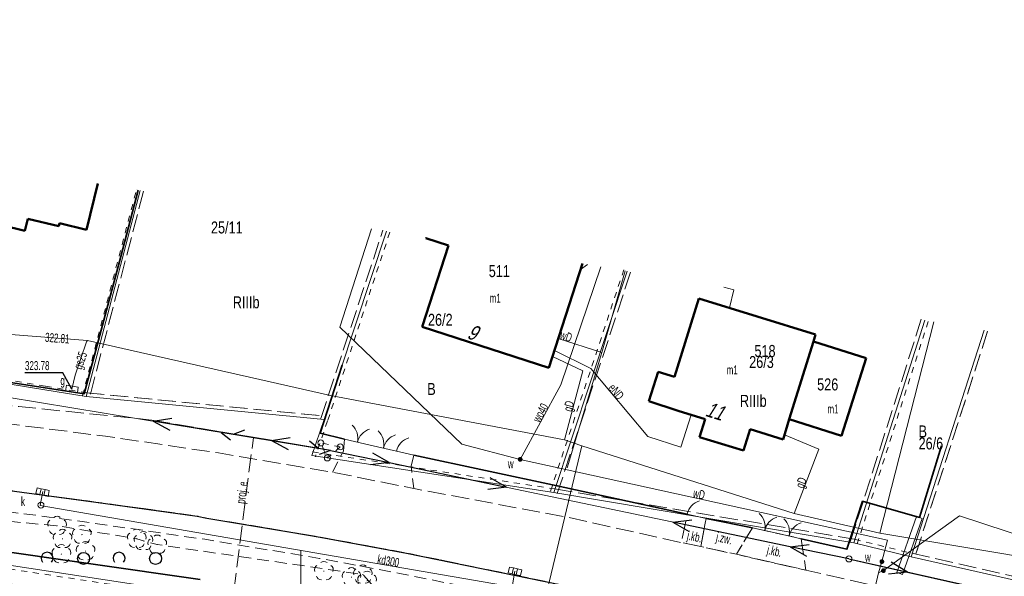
# Model space of a CAD drawing. Header units: metres. Extents: x 7428509 to 7430603, y 5527625 to 5529161.
# Tile 3 of 29: x 7428616 to 7428698, y 5529112 to 5529159. Entities that reach past the tile are written whole.
import ezdxf
from ezdxf.enums import TextEntityAlignment as Align

# ---------------------------------------------------------------- set-up
doc = ezdxf.new("R2010")
doc.units = ezdxf.units.M
doc.header["$MEASUREMENT"] = 0
for name, pattern in [('0.5_0.5', [1, 0.5, -0.5]), ('1.0_0.5', [1.5, 1, -0.5]), ('1.5_0.5', [2, 1.5, -0.5]), ('219-500', [0]), ('otob_500', [0]), ('otof_500', [0]), ('suep_nn_500', [0]), ('supp_500', [1, 0.5, -0.5]), ('sutp_500', [0])]:
    doc.linetypes.add(name, pattern=pattern)
doc.layers.get('0').update_dxf_attribs({"color": 2, "linetype": 'CONTINUOUS', "lineweight": 5})
for name, color, linetype in [('210-oznaczenie konturu użytku gruntowego', 7, 'CONTINUOUS'), ('211-numer działki ewidencyjnej', 7, 'CONTINUOUS'), ('217-Granica konturu po granicy działki', 7, 'CONTINUOUS'), ('218-Granica użytku po granicy działki', 7, 'CONTINUOUS'), ('219-działka ewidencyjna', 7, 'CONTINUOUS'), ('238-Punkt adresowy budynku', 7, 'CONTINUOUS'), ('312-budynek ewidencyjny', 7, 'CONTINUOUS'), ('312-oznaczenie budynku ewidencyjnego', 7, 'CONTINUOUS'), ('312-oznaczenie budynku ewidencyjnego-Atr117', 7, 'CONTINUOUS'), ('brama', 7, 'CONTINUOUS'), ('chodnik', 7, 'CONTINUOUS'), ('drzewo liściaste', 7, 'CONTINUOUS'), ('furtka', 7, 'CONTINUOUS'), ('jezdnia', 7, 'CONTINUOUS'), ('jezdnia-Atr17', 7, 'CONTINUOUS'), ('kratka ściekowa', 7, 'CONTINUOUS'), ('krawężnik', 7, 'CONTINUOUS'), ('ogrodzenie trwałe', 7, 'CONTINUOUS'), ('przewód elektroenergetyczny niskiego napięcia', 7, 'CONTINUOUS'), ('przewód elektroenergetyczny podziemny', 7, 'CONTINUOUS'), ('przewód elektroenergetyczny podziemny - ob. projektowany', 7, 'CONTINUOUS'), ('przewód elektroenergetyczny podziemny - ob. projektowany-Atr1', 7, 'CONTINUOUS'), ('przewód elektroenergetyczny podziemny-Atr1', 7, 'CONTINUOUS'), ('przewód gazowy', 7, 'CONTINUOUS'), ('przewód gazowy-Atr1', 7, 'CONTINUOUS'), ('przewód kanalizacyjny', 7, 'CONTINUOUS'), ('przewód kanalizacyjny-Atr1', 7, 'CONTINUOUS'), ('przewód telekomunikacyjny napowietrzny', 7, 'CONTINUOUS'), ('przewód wodociągowy', 7, 'CONTINUOUS'), ('przewód wodociągowy-Atr1', 7, 'CONTINUOUS'), ('rzędna', 7, 'CONTINUOUS'), ('rzędna-Atr2', 7, 'CONTINUOUS'), ('szafa gazowa lub kontener', 7, 'CONTINUOUS'), ('szafa gazowa lub kontener-Atr17', 7, 'CONTINUOUS'), ('słup przewodów napowietrznych', 7, 'CONTINUOUS'), ('właz do komory lub kanału - okrągły', 7, 'CONTINUOUS'), ('właz do komory lub kanału - okrągły-Atr17', 7, 'CONTINUOUS'), ('zadrzewienie  zakrzewienie', 7, 'CONTINUOUS'), ('zasuwa lub zawór', 7, 'CONTINUOUS'), ('zasuwa lub zawór-Atr17', 7, 'CONTINUOUS'), ('ściana oporowa (linia)', 7, 'CONTINUOUS')]:
    doc.layers.add(name, color=color, linetype=linetype)
doc.styles.get("Standard").update_dxf_attribs({"font": 'Working1250', "width": 0.75})
doc.linetypes.add('902-500', pattern='A,3.75,0,[1,ksztalty.shx,S=0.5,R=0,X=0,Y=0],3.75', length=7.5)
doc.linetypes.add('otdn_500_short', pattern='A,2.5,0,[21,ksztalty.shx,S=0.5,R=0,X=-1,Y=0],0.5', length=3)

# ---------------------------------------------------------------- blocks, each defined once
blk = doc.blocks.new('US22')
at = {"color": 0, "linetype": 'Continuous', "lineweight": 13}
blk.add_circle((0, 0), 0.25, dxfattribs=at)
blk = doc.blocks.new('US05')
at = {"color": 0, "linetype": 'Continuous', "lineweight": 13}
for p, q in [((-0.525, -0.25), (-0.525, 0.25)), ((-0.525, 0.25), (-0.175, 0.25)), ((-0.175, -0.25), (-0.175, 0.25)), ((-0.175, 0.25), (0.175, 0.25)), ((0.175, -0.25), (0.175, 0.25)), ((0.175, 0.25), (0.525, 0.25)), ((0.525, -0.25), (0.525, 0.25)), ((-0.525, -0.25), (-0.175, -0.25)), ((-0.175, -0.25), (0.175, -0.25)), ((0.175, -0.25), (0.525, -0.25))]:
    blk.add_line(p, q, dxfattribs=at)
blk = doc.blocks.new('OP021')
at = {"linetype": 'Continuous', "lineweight": 13}
h = blk.add_hatch(color=0, dxfattribs=at)
edge = h.paths.add_edge_path()
edge.add_arc((0, 0), 0.05, 0, 360)
at = {"color": 0, "linetype": 'Continuous', "lineweight": 13}
for centre, start, end in [((-0.38, 0.124), 121.308, 202.548), ((0, 0.4), 49.272, 130.728), ((0.38, 0.124), 337.452, 58.692), ((-0.235, -0.324), 193.221, 274.871), ((0.235, -0.324), 265.129, 346.779)]:
    blk.add_arc(centre, 0.4, start, end, dxfattribs=at)
blk = doc.blocks.new('PW01')
at = {"linetype": 'Continuous', "lineweight": 13}
h = blk.add_hatch(color=0, dxfattribs=at)
edge = h.paths.add_edge_path()
edge.add_arc((0, 0), 0.045, 0, 360)
blk = doc.blocks.new('US20')
at = {"color": 0, "linetype": 'Continuous', "lineweight": 13}
for p, q in [((-0.5, -0.25), (-0.5, 0.25)), ((-0.5, 0.25), (0.5, 0.25)), ((0.5, -0.25), (0.5, 0.25)), ((-0.5, -0.25), (0.5, -0.25))]:
    blk.add_line(p, q, dxfattribs=at)
blk = doc.blocks.new('US25')
at = {"linetype": 'Continuous', "lineweight": 0}
h = blk.add_hatch(color=0, dxfattribs=at)
edge = h.paths.add_edge_path()
edge.add_arc((0, 0), 0.2, 0, 360)
blk = doc.blocks.new('US15')
at = {"color": 0, "linetype": 'Continuous', "lineweight": 13}
blk.add_circle((0, 0), 0.25, dxfattribs=at)
blk = doc.blocks.new('SUEP1')
at = {"color": 0, "linetype": 'Continuous'}
for p, q in [((0, 0), (5, 0)), ((5, 0), (3.5, 0.5)), ((5, 0), (3.5, -0.5)), ((5, 0), (15, 0)), ((15, 0), (13.5, 0.5)), ((15, 0), (13.5, -0.5))]:
    blk.add_line(p, q, dxfattribs=at)
blk = doc.blocks.new('SUTP')
at = {"color": 0, "linetype": 'Continuous'}
for p, q in [((0, 0), (0.866, 0.5)), ((0, 0), (9.232, 0)), ((1.866, -0.5), (1, 0)), ((7.366, -0.5), (8.232, 0)), ((9.232, 0), (8.366, 0.5))]:
    blk.add_line(p, q, dxfattribs=at)
blk = doc.blocks.new('SM05')
at = {"color": 0, "linetype": 'Continuous', "lineweight": 13}
blk.add_circle((0, 0), 0.25, dxfattribs=at)
blk = doc.blocks.new('OK04')
at = {"color": 0, "linetype": 'Continuous', "lineweight": 0}
blk.add_arc((1.5, 0.001), 1.5, 120, 180, dxfattribs=at)
blk = doc.blocks.new('OK02')
at = {"color": 0, "linetype": 'Continuous', "lineweight": 0}
for centre, start, end in [((-1.5, 0), 0, 60), ((1.5, 0), 120, 180)]:
    blk.add_arc(centre, 1.5, start, end, dxfattribs=at)
blk = doc.blocks.new('OTZK2')
at = {"color": 0, "linetype": 'Continuous'}
blk.add_arc((0, 0), 0.5, 318.85, 221.162, dxfattribs=at)
blk = doc.blocks.new('OTZK1')
at = {"color": 0, "linetype": 'Continuous'}
blk.add_circle((0, 0), 0.5, dxfattribs=at)

msp = doc.modelspace()

# ---------------------------------------------------------------- linework, layer by layer
at = {"layer": '217-Granica konturu po granicy działki', "color": 3, "linetype": '1.5_0.5', "lineweight": 18}
for p, q in [((7428626.54, 5529144.61), (7428622.04, 5529127.424)), ((7428626.54, 5529144.61), (7428626.54, 5529144.61)), ((7428626.54, 5529144.61), (7428626.54, 5529144.61)), ((7428641.325, 5529125.654), (7428646.514, 5529141.377)), ((7428646.514, 5529141.377), (7428646.514, 5529141.377)), ((7428646.514, 5529141.377), (7428646.514, 5529141.377)), ((7428667.173, 5529137.861), (7428661.055, 5529119.395)), ((7428667.173, 5529137.861), (7428667.173, 5529137.861)), ((7428667.173, 5529137.861), (7428667.173, 5529137.861)), ((7428685.494, 5529115.381), (7428691.419, 5529133.937)), ((7428691.419, 5529133.937), (7428691.419, 5529133.937)), ((7428691.419, 5529133.937), (7428691.419, 5529133.937)), ((7428696.944, 5529132.934), (7428690.856, 5529114.028)), ((7428696.944, 5529132.934), (7428696.944, 5529132.934)), ((7428696.944, 5529132.934), (7428696.944, 5529132.934)), ((7428621.779, 5529127.799), (7428621.779, 5529127.799)), ((7428621.779, 5529127.799), (7428621.779, 5529127.799)), ((7428621.779, 5529127.799), (7428641.639, 5529125.859)), ((7428622.04, 5529127.424), (7428622.04, 5529127.424)), ((7428622.04, 5529127.424), (7428622.04, 5529127.424)), ((7428641.325, 5529125.654), (7428641.325, 5529125.654)), ((7428641.325, 5529125.654), (7428641.325, 5529125.654)), ((7428641.639, 5529125.859), (7428641.639, 5529125.859)), ((7428641.639, 5529125.859), (7428641.639, 5529125.859)), ((7428660.82, 5529119.786), (7428660.82, 5529119.786)), ((7428660.82, 5529119.786), (7428660.82, 5529119.786)), ((7428660.82, 5529119.786), (7428685.83, 5529115.586)), ((7428661.055, 5529119.395), (7428661.055, 5529119.395)), ((7428661.055, 5529119.395), (7428661.055, 5529119.395)), ((7428685.494, 5529115.381), (7428685.494, 5529115.381)), ((7428685.494, 5529115.381), (7428685.494, 5529115.381)), ((7428685.83, 5529115.586), (7428685.83, 5529115.586)), ((7428685.83, 5529115.586), (7428685.83, 5529115.586)), ((7428690.636, 5529114.413), (7428690.636, 5529114.413)), ((7428690.636, 5529114.413), (7428690.636, 5529114.413)), ((7428690.636, 5529114.413), (7428717.486, 5529108.353)), ((7428690.856, 5529114.028), (7428690.856, 5529114.028)), ((7428690.856, 5529114.028), (7428690.856, 5529114.028))]:
    msp.add_line(p, q, dxfattribs=at)
at = {"layer": '218-Granica użytku po granicy działki', "color": 3, "linetype": '0.5_0.5', "lineweight": 18}
for p, q in [((7428621.46, 5529127.576), (7428625.96, 5529144.762)), ((7428625.96, 5529144.762), (7428625.96, 5529144.762)), ((7428625.96, 5529144.762), (7428625.96, 5529144.762)), ((7428647.084, 5529141.189), (7428641.895, 5529125.466)), ((7428647.084, 5529141.189), (7428647.084, 5529141.189)), ((7428647.084, 5529141.189), (7428647.084, 5529141.189)), ((7428660.485, 5529119.585), (7428666.603, 5529138.051)), ((7428666.603, 5529138.051), (7428666.603, 5529138.051)), ((7428666.603, 5529138.051), (7428666.603, 5529138.051)), ((7428691.991, 5529133.755), (7428686.066, 5529115.199)), ((7428691.991, 5529133.755), (7428691.991, 5529133.755)), ((7428691.991, 5529133.755), (7428691.991, 5529133.755)), ((7428696.944, 5529132.934), (7428690.856, 5529114.028)), ((7428696.944, 5529132.934), (7428696.944, 5529132.934)), ((7428696.944, 5529132.934), (7428696.944, 5529132.934)), ((7428603.028, 5529130.836), (7428618.368, 5529128.356)), ((7428618.368, 5529128.356), (7428618.368, 5529128.356)), ((7428618.368, 5529128.356), (7428618.368, 5529128.356)), ((7428618.368, 5529128.356), (7428618.368, 5529128.356)), ((7428618.368, 5529128.356), (7428618.368, 5529128.356)), ((7428618.368, 5529128.356), (7428621.798, 5529127.796)), ((7428621.779, 5529127.799), (7428621.779, 5529127.799)), ((7428621.779, 5529127.799), (7428621.779, 5529127.799)), ((7428621.779, 5529127.799), (7428641.639, 5529125.859)), ((7428621.798, 5529127.796), (7428621.798, 5529127.796)), ((7428621.798, 5529127.796), (7428621.798, 5529127.796)), ((7428621.46, 5529127.576), (7428621.46, 5529127.576)), ((7428621.46, 5529127.576), (7428621.46, 5529127.576)), ((7428641.894, 5529125.463), (7428640.874, 5529122.473)), ((7428641.639, 5529125.859), (7428641.639, 5529125.859)), ((7428641.639, 5529125.859), (7428641.639, 5529125.859)), ((7428641.894, 5529125.463), (7428641.894, 5529125.463)), ((7428641.894, 5529125.463), (7428641.894, 5529125.463)), ((7428641.895, 5529125.466), (7428641.895, 5529125.466)), ((7428641.895, 5529125.466), (7428641.895, 5529125.466)), ((7428640.635, 5529122.867), (7428640.635, 5529122.867)), ((7428640.635, 5529122.867), (7428640.635, 5529122.867)), ((7428640.635, 5529122.867), (7428660.815, 5529119.787)), ((7428640.874, 5529122.473), (7428640.874, 5529122.473)), ((7428640.874, 5529122.473), (7428640.874, 5529122.473)), ((7428660.485, 5529119.585), (7428660.485, 5529119.585)), ((7428660.485, 5529119.585), (7428660.485, 5529119.585)), ((7428660.815, 5529119.787), (7428660.815, 5529119.787)), ((7428660.815, 5529119.787), (7428660.815, 5529119.787)), ((7428660.82, 5529119.786), (7428660.82, 5529119.786)), ((7428660.82, 5529119.786), (7428660.82, 5529119.786)), ((7428660.82, 5529119.786), (7428685.83, 5529115.586)), ((7428685.83, 5529115.586), (7428685.83, 5529115.586)), ((7428685.83, 5529115.586), (7428685.83, 5529115.586)), ((7428685.851, 5529115.581), (7428685.851, 5529115.581)), ((7428685.851, 5529115.581), (7428685.851, 5529115.581)), ((7428685.851, 5529115.581), (7428690.641, 5529114.411)), ((7428686.066, 5529115.199), (7428686.066, 5529115.199)), ((7428686.066, 5529115.199), (7428686.066, 5529115.199)), ((7428647.475, 5529108.213), (7428610.185, 5529113.903)), ((7428690.636, 5529114.413), (7428690.636, 5529114.413)), ((7428690.636, 5529114.413), (7428690.636, 5529114.413)), ((7428690.636, 5529114.413), (7428717.486, 5529108.353)), ((7428690.641, 5529114.411), (7428690.641, 5529114.411)), ((7428690.641, 5529114.411), (7428690.641, 5529114.411)), ((7428690.856, 5529114.028), (7428690.856, 5529114.028)), ((7428690.856, 5529114.028), (7428690.856, 5529114.028))]:
    msp.add_line(p, q, dxfattribs=at)
at = {"layer": '219-działka ewidencyjna', "color": 7, "linetype": '219-500', "lineweight": 18, "flags": 128}
for points in [[(7428621.75, 5529127.5), (7428626.251, 5529144.686)], [(7428641.61, 5529125.56), (7428646.799, 5529141.283)], [(7428660.77, 5529119.49), (7428666.888, 5529137.956)], [(7428685.78, 5529115.29), (7428691.705, 5529133.846)], [(7428690.57, 5529114.12), (7428696.658, 5529133.026)], [(7428602.98, 5529130.54), (7428618.32, 5529128.06)], [(7428618.32, 5529128.06), (7428621.75, 5529127.5)], [(7428621.75, 5529127.5), (7428641.61, 5529125.56)], [(7428641.61, 5529125.56), (7428640.59, 5529122.57)], [(7428640.59, 5529122.57), (7428660.77, 5529119.49)], [(7428660.77, 5529119.49), (7428685.78, 5529115.29)], [(7428685.78, 5529115.29), (7428690.57, 5529114.12)], [(7428610.23, 5529114.2), (7428647.52, 5529108.51)], [(7428690.57, 5529114.12), (7428717.42, 5529108.06)]]:
    msp.add_lwpolyline(points, dxfattribs=at)
at = {"layer": '312-budynek ewidencyjny', "color": 7, "linetype": 'Continuous', "lineweight": 50, "flags": 128}
for points in [[(7428622.721, 5529145.27), (7428621.79, 5529141.39)], [(7428616.63, 5529141.3), (7428607.35, 5529143.58)], [(7428616.88, 5529142.32), (7428616.63, 5529141.3)], [(7428619.47, 5529141.69), (7428616.88, 5529142.32)], [(7428619.53, 5529141.94), (7428619.47, 5529141.69)], [(7428621.79, 5529141.39), (7428619.53, 5529141.94)], [(7428649.78, 5529133.29), (7428651.98, 5529140.09)], [(7428650.1, 5529140.7), (7428650.111, 5529140.734)], [(7428651.98, 5529140.09), (7428650.1, 5529140.7)], [(7428663.148, 5529138.575), (7428660.34, 5529129.88)], [(7428670.84, 5529129.13), (7428672.85, 5529135.67)], [(7428672.85, 5529135.67), (7428682.6, 5529132.66)], [(7428660.34, 5529129.88), (7428649.78, 5529133.29)], [(7428682.6, 5529132.66), (7428682.42, 5529132.08)], [(7428682.42, 5529132.08), (7428680.41, 5529125.59)], [(7428680.41, 5529125.59), (7428682.42, 5529132.08)], [(7428682.42, 5529132.08), (7428686.83, 5529130.68)], [(7428686.83, 5529130.68), (7428684.77, 5529124.21)], [(7428668.69, 5529127.09), (7428669.46, 5529129.56)], [(7428669.46, 5529129.56), (7428670.84, 5529129.13)], [(7428671.15, 5529126.3), (7428668.69, 5529127.09)], [(7428673.39, 5529125.61), (7428671.15, 5529126.3)], [(7428672.92, 5529124.11), (7428673.39, 5529125.61)], [(7428680.41, 5529125.59), (7428679.9, 5529123.91)], [(7428684.77, 5529124.21), (7428680.41, 5529125.59)], [(7428677.15, 5529124.76), (7428676.6, 5529122.98)], [(7428679.9, 5529123.91), (7428677.15, 5529124.76)], [(7428676.6, 5529122.98), (7428672.92, 5529124.11)]]:
    msp.add_lwpolyline(points, dxfattribs=at)
at = {"layer": 'brama', "color": 7, "linetype": 'otob_500', "lineweight": 18, "flags": 128}
for points in [[(7428643.31, 5529123.92), (7428645.46, 5529123.43), (7428647.65, 5529122.94)], [(7428677.34, 5529116.54), (7428679.37, 5529116.09), (7428681.41, 5529115.63)]]:
    msp.add_lwpolyline(points, dxfattribs=at)
at = {"layer": 'chodnik', "color": 7, "linetype": '1.0_0.5', "lineweight": 18, "flags": 128}
msp.add_lwpolyline([(7428577.45, 5529124.53), (7428593.52, 5529122.49), (7428595.06, 5529122.29), (7428602.82, 5529121.31), (7428610.18, 5529120.34), (7428622.56, 5529118.69), (7428631.02, 5529117.52), (7428631.82, 5529117.34), (7428638.83, 5529116.19), (7428641.28, 5529115.77), (7428648.49, 5529114.43), (7428661.26, 5529111.82), (7428660.86, 5529110.12), (7428647.93, 5529112.73), (7428641.22, 5529113.99), (7428631.65, 5529115.58), (7428622.33, 5529116.93), (7428618.67, 5529117.44), (7428608.59, 5529118.74), (7428602.28, 5529119.55), (7428594.75, 5529120.52), (7428577.22, 5529122.65), (7428569.56, 5529123.88), (7428551.84, 5529126.04), (7428552.97, 5529127.71), (7428569.62, 5529125.6)], close=True, dxfattribs=at)
at = {"layer": 'furtka', "color": 7, "linetype": 'otof_500', "lineweight": 18, "flags": 128}
for points in [[(7428647.65, 5529122.94), (7428649.09, 5529122.61)], [(7428671.89, 5529117.69), (7428673.46, 5529117.32)]]:
    msp.add_lwpolyline(points, dxfattribs=at)
at = {"layer": 'jezdnia', "color": 7, "linetype": '1.5_0.5', "lineweight": 18, "flags": 128}
for points in [[(7429015.63, 5529029.45), (7429001, 5529026.47), (7428985.13, 5529029.83), (7428979.26, 5529031.13), (7428975.85, 5529032.01), (7428968.13, 5529033.91), (7428954.64, 5529037.37), (7428950.03, 5529038.62), (7428944.36, 5529040.12), (7428942.32, 5529040.67), (7428936.66, 5529042.21), (7428921.9, 5529046.09), (7428921.02, 5529046.33), (7428916.2, 5529047.65), (7428914.63, 5529048.13), (7428898.27, 5529052.69), (7428875.47, 5529059.17), (7428867.72, 5529061.37), (7428860.33, 5529063.43), (7428851.8, 5529065.86), (7428847.4, 5529067.1), (7428837.78, 5529069.77), (7428832.02, 5529071.41), (7428821.73, 5529074.23), (7428797.22, 5529080.42), (7428791.19, 5529081.86), (7428777.6, 5529085.09), (7428771.06, 5529086.54), (7428759, 5529089.42), (7428746.8, 5529092.23), (7428720.32, 5529098.44), (7428713.95, 5529099.92), (7428693.42, 5529104.68), (7428675.82, 5529108.68), (7428669.97, 5529110), (7428668.39, 5529110.33), (7428661.26, 5529111.82), (7428648.49, 5529114.43), (7428641.28, 5529115.77), (7428638.83, 5529116.19), (7428631.82, 5529117.34), (7428631.02, 5529117.52), (7428622.56, 5529118.69), (7428610.18, 5529120.34), (7428602.82, 5529121.31), (7428595.06, 5529122.29), (7428593.52, 5529122.49), (7428594.44, 5529128.03), (7428600.44, 5529127.28), (7428602.74, 5529126.94), (7428604.35, 5529126.69), (7428609.72, 5529125.92), (7428623.38, 5529124.18), (7428632.81, 5529122.78), (7428642.31, 5529121.18), (7428649.09, 5529119.81), (7428662.01, 5529117.4), (7428671.4, 5529115.31), (7428673.03, 5529114.97), (7428675.99, 5529114.33), (7428681.79, 5529113), (7428687.81, 5529111.65), (7428692.28, 5529110.63), (7428708.59, 5529106.6), (7428710.92, 5529106.22), (7428733.77, 5529100.81), (7428747.51, 5529097.6), (7428759.76, 5529094.89), (7428772.57, 5529091.85), (7428779.38, 5529090.33), (7428784.59, 5529089.2), (7428790.41, 5529087.8), (7428797.7, 5529086), (7428815.49, 5529081.58), (7428820.49, 5529080.14), (7428821.43, 5529079.81), (7428821.75, 5529079.94), (7428835.09, 5529076.32), (7428840.65, 5529074.81), (7428848.45, 5529072.58), (7428849.67, 5529072.26), (7428854.01, 5529071.08), (7428858.27, 5529069.82), (7428861.94, 5529068.73), (7428869.5, 5529066.58), (7428881.5, 5529063.23), (7428893.64, 5529059.8), (7428899.4, 5529058.13), (7428905.64, 5529056.41), (7428913.55, 5529054.17), (7428922.32, 5529051.87), (7428925.06, 5529051.09), (7428926.35, 5529050.74), (7428936.07, 5529048.03), (7428941.47, 5529046.47), (7428945.91, 5529045.28), (7428956.38, 5529042.62), (7428964.97, 5529040.42), (7428969.89, 5529039.16), (7428977.32, 5529037.55), (7428984.24, 5529035.82), (7429002.22, 5529031.88), (7429011.21, 5529030.26)], [(7428671.89, 5529117.69), (7428673.46, 5529117.32), (7428673.03, 5529114.97), (7428671.4, 5529115.31)], [(7428673.03, 5529114.97), (7428673.46, 5529117.32), (7428677.34, 5529116.54), (7428675.99, 5529114.33)], [(7428677.34, 5529116.54), (7428681.41, 5529115.63), (7428681.79, 5529113), (7428675.99, 5529114.33)]]:
    msp.add_lwpolyline(points, close=True, dxfattribs=at)
for points in [[(7428643.31, 5529123.92), (7428643.22, 5529122.93), (7428642.31, 5529121.18)], [(7428649.09, 5529122.61), (7428648.86, 5529121.68), (7428649.09, 5529119.81)]]:
    msp.add_lwpolyline(points, dxfattribs=at)
at = {"layer": 'krawężnik', "color": 7, "linetype": 'Continuous', "lineweight": 25, "flags": 128}
for points in [[(7428577.45, 5529124.53), (7428593.52, 5529122.49), (7428595.06, 5529122.29), (7428602.82, 5529121.31), (7428610.18, 5529120.34), (7428622.56, 5529118.69), (7428631.02, 5529117.52), (7428631.82, 5529117.34)], [(7428631.82, 5529117.34), (7428638.83, 5529116.19), (7428641.28, 5529115.77), (7428648.49, 5529114.43), (7428661.26, 5529111.82), (7428668.39, 5529110.33), (7428669.97, 5529110), (7428675.82, 5529108.68), (7428693.42, 5529104.68), (7428706.83, 5529101.58), (7428709.25, 5529101.01), (7428713.95, 5529099.92), (7428720.32, 5529098.44)]]:
    msp.add_lwpolyline(points, dxfattribs=at)
at = {"layer": 'ogrodzenie trwałe', "color": 7, "linetype": '902-500', "lineweight": 35, "flags": 128}
for points in [[(7428612.01, 5529129.18), (7428621.58, 5529127.72), (7428624.65, 5529139.16), (7428626.096, 5529144.711)], [(7428643.12, 5529130.11), (7428641.28, 5529124.44), (7428643.31, 5529123.92)], [(7428681.41, 5529115.63), (7428685.22, 5529114.75), (7428686.52, 5529118.75), (7428691.26, 5529117.4), (7428693.09, 5529123.37)], [(7428649.09, 5529122.61), (7428661.05, 5529120.05), (7428671.89, 5529117.69)], [(7428631.28, 5529112.23), (7428613.19, 5529114.81), (7428603.99, 5529116.05), (7428593.96, 5529117.51), (7428576.06, 5529120.31)], [(7428673.46, 5529117.32), (7428677.34, 5529116.54)]]:
    msp.add_lwpolyline(points, dxfattribs=at)
at = {"layer": 'przewód elektroenergetyczny niskiego napięcia', "color": 1, "linetype": 'suep_nn_500', "lineweight": 18, "flags": 128}
for points in [[(7428642.14, 5529123), (7428585.48, 5529132.32)], [(7428685.38, 5529113.94), (7428642.14, 5529123)], [(7428642.14, 5529123), (7428685.38, 5529113.94)], [(7428727.12, 5529104.57), (7428685.38, 5529113.94)]]:
    msp.add_lwpolyline(points, dxfattribs=at)
at = {"layer": 'przewód elektroenergetyczny podziemny', "color": 1, "linetype": 'Continuous', "lineweight": 18, "flags": 128}
msp.add_lwpolyline([(7428660.81, 5529131.34), (7428663.86, 5529129.82), (7428668.61, 5529124.16), (7428671.35, 5529123.28), (7428672.22, 5529125.97)], dxfattribs=at)
at = {"layer": 'przewód elektroenergetyczny podziemny - ob. projektowany', "color": 1, "linetype": '1.5_0.5', "lineweight": 18, "flags": 128}
for points in [[(7428512.21, 5529129.363), (7428522.79, 5529124.71), (7428528.98, 5529123.84), (7428539.84, 5529139.26), (7428570.93, 5529134.11), (7428585.52, 5529130.81), (7428594.36, 5529129.23), (7428601.52, 5529128.18), (7428609.69, 5529127.22), (7428616.15, 5529126.65), (7428627.25, 5529125.53)], [(7428627.25, 5529125.53), (7428635.71, 5529124.07), (7428633.06, 5529103.38), (7428637.6, 5529101.82)]]:
    msp.add_lwpolyline(points, dxfattribs=at)
at = {"layer": 'przewód gazowy', "color": 52, "linetype": 'Continuous', "lineweight": 18, "flags": 128}
for points in [[(7428540.29, 5529158.921), (7428536.66, 5529145.94), (7428538.64, 5529145.19), (7428553.75, 5529141.18), (7428566.51, 5529139.28), (7428580.28, 5529137.51), (7428588.67, 5529136.07), (7428604.8, 5529133.51), (7428621.86, 5529132.16), (7428642.15, 5529127.57), (7428661.65, 5529123.88), (7428663.1, 5529123.38)], [(7428687.95, 5529116.1), (7428692.451, 5529133.723)], [(7428620.57, 5529128.11), (7428620.85, 5529129.27), (7428621.8, 5529132.04), (7428621.86, 5529132.16)], [(7428661.65, 5529123.88), (7428663.2, 5529129.64), (7428660.65, 5529130.84)], [(7428680.82, 5529117.72), (7428682.87, 5529123.1), (7428680.02, 5529124.29)], [(7428663.1, 5529123.38), (7428657.84, 5529101.45), (7428649.01, 5529104.6), (7428644.29, 5529095.45), (7428640.94, 5529089.185)], [(7428663.1, 5529123.38), (7428680.82, 5529117.72), (7428687.95, 5529116.1), (7428709.45, 5529112.5), (7428767.28, 5529099.27), (7428803.26, 5529091.2), (7428856.79, 5529076.75)]]:
    msp.add_lwpolyline(points, dxfattribs=at)
at = {"layer": 'przewód kanalizacyjny', "color": 34, "linetype": 'Continuous', "lineweight": 18, "flags": 128}
for points in [[(7428618.14, 5529119.57), (7428617.93, 5529118.39)], [(7428617.93, 5529118.39), (7428657.29, 5529111.62), (7428696.62, 5529102.95), (7428732.4, 5529094.35), (7428775.64, 5529084.5), (7428818.37, 5529074.13), (7428846.73, 5529066.34), (7428891.82, 5529053.31), (7428933.55, 5529041.82), (7428977.84, 5529030.47), (7428999.53, 5529025.82), (7429019.83, 5529022.03)], [(7428639.67, 5529114.65), (7428639.73, 5529098.98), (7428638.8, 5529098.29), (7428633.365, 5529090.682)], [(7428657.52, 5529112.91), (7428657.29, 5529111.62)]]:
    msp.add_lwpolyline(points, dxfattribs=at)
at = {"layer": 'przewód telekomunikacyjny napowietrzny', "color": 30, "linetype": 'sutp_500', "lineweight": 18, "flags": 128}
for points in [[(7428585.48, 5529132.32), (7428642.14, 5529123)], [(7428642.14, 5529123), (7428585.48, 5529132.32)]]:
    msp.add_lwpolyline(points, dxfattribs=at)
at = {"layer": 'przewód wodociągowy', "color": 5, "linetype": 'Continuous', "lineweight": 18, "flags": 128}
for points in [[(7428642.93, 5529133.27), (7428645.571, 5529141.486)], [(7428663.582, 5529138.504), (7428662.99, 5529138.08)], [(7428657.96, 5529122.25), (7428661.36, 5529128.47), (7428664.697, 5529138.319)], [(7428664.76, 5529131.16), (7428666.725, 5529137.983)], [(7428674.934, 5529136.624), (7428675.79, 5529136.39), (7428675.43, 5529134.88)], [(7428683.96, 5529096.04), (7428687.85, 5529112.79), (7428688.13, 5529113.72), (7428688.59, 5529115.51), (7428657.96, 5529122.25), (7428653.09, 5529123.52), (7428642.93, 5529133.27)], [(7428664.76, 5529131.16), (7428661.13, 5529132.33)], [(7428661.88, 5529121.54), (7428664.76, 5529131.16)], [(7428880.14, 5529073.39), (7428841.06, 5529083.64), (7428837.37, 5529084.6), (7428821.6, 5529087.83), (7428802.91, 5529093.15), (7428776.96, 5529098.43), (7428725.81, 5529107.25), (7428710.75, 5529112.22), (7428694.61, 5529117.54), (7428688.27, 5529112.98), (7428687.85, 5529112.79)]]:
    msp.add_lwpolyline(points, dxfattribs=at)
at = {"layer": 'rzędna-Atr2', "color": 7, "flags": 128}
msp.add_lwpolyline([(7428620.57, 5529128.11), (7428619.8, 5529129.46), (7428616.654, 5529129.46)], dxfattribs=at)
at = {"layer": 'słup przewodów napowietrznych', "color": 7, "linetype": 'supp_500', "lineweight": 18, "flags": 128}
for points in [[(7428642.95, 5529123.29), (7428641.88, 5529122.37), (7428641.33, 5529123.62)], [(7428642.95, 5529123.29), (7428641.33, 5529123.62)]]:
    msp.add_lwpolyline(points, dxfattribs=at)
at = {"layer": 'zadrzewienie  zakrzewienie', "color": 7, "linetype": '1.0_0.5', "lineweight": 18, "flags": 128}
msp.add_lwpolyline([(7428578, 5529120.87), (7428583.89, 5529120.18), (7428587.66, 5529119.37), (7428595.74, 5529118.94), (7428598.5, 5529118.64), (7428619.33, 5529116.71), (7428625.98, 5529115.63), (7428626.54, 5529115.44), (7428627.69, 5529115.14), (7428644.84, 5529112.65), (7428647.17, 5529110), (7428638.52, 5529093.9), (7428634.78, 5529095.56), (7428639.23, 5529107.96), (7428630.79, 5529109.9), (7428629.87, 5529105.18), (7428619.69, 5529110.96), (7428592.97, 5529116.7), (7428577.46, 5529119.28)], close=True, dxfattribs=at)
at = {"layer": 'ściana oporowa (linia)', "color": 0, "linetype": 'otdn_500_short', "lineweight": 18}
for p, q in [((7428691.024, 5529117.483), (7428689.384, 5529112.823)), ((7428691.024, 5529117.483), (7428691.26, 5529117.4)), ((7428689.384, 5529112.823), (7428689.62, 5529112.74))]:
    msp.add_line(p, q, dxfattribs=at)
at = {"layer": 'ściana oporowa (linia)', "color": 0, "lineweight": 18}
for p, q in [((7428691.496, 5529117.317), (7428689.856, 5529112.657)), ((7428691.496, 5529117.317), (7428691.26, 5529117.4)), ((7428689.856, 5529112.657), (7428689.62, 5529112.74))]:
    msp.add_line(p, q, dxfattribs=at)

# ---------------------------------------------------------------- block references
at = {"layer": 'brama', "color": 7, "linetype": 'Continuous', "lineweight": 18}
for p, rotation in [((7428644.385, 5529123.675), 347.161), ((7428646.555, 5529123.185), 347.3880000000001), ((7428678.355, 5529116.315), 347.501), ((7428680.39, 5529115.86), 347.293)]:
    msp.add_blockref('OK02', p, dxfattribs=dict(at, rotation=rotation))
at = {"layer": 'drzewo liściaste', "color": 94, "linetype": 'Continuous', "lineweight": 18}
for p in [(7428619.33, 5529116.71), (7428619.79, 5529115.62), (7428621.41, 5529115.97), (7428625.98, 5529115.63), (7428626.54, 5529115.44), (7428621.71, 5529114.6), (7428627.69, 5529115.14), (7428619.69, 5529114.35), (7428641.59, 5529112.93), (7428643.89, 5529112.42), (7428644.84, 5529112.65), (7428645.19, 5529112.13)]:
    msp.add_blockref('OP021', p, dxfattribs=at)
at = {"layer": 'furtka', "color": 7, "linetype": 'Continuous', "lineweight": 18}
for p, rotation in [((7428647.65, 5529122.94), 347.093), ((7428671.89, 5529117.69), 346.739)]:
    msp.add_blockref('OK04', p, dxfattribs=dict(at, rotation=rotation))
at = {"layer": 'kratka ściekowa', "color": 34, "linetype": 'Continuous', "lineweight": 18}
for p, rotation in [((7428618.12, 5529119.52), 347.628), ((7428657.52, 5529112.91), 347.851)]:
    msp.add_blockref('US05', p, dxfattribs=dict(at, rotation=rotation))
at = {"layer": 'przewód elektroenergetyczny niskiego napięcia', "color": 1, "linetype": 'Continuous', "lineweight": 18}
for p, rotation in [((7428642.14, 5529123), 170.659), ((7428642.14, 5529123), 348.166), ((7428685.38, 5529113.94), 168.166), ((7428685.38, 5529113.94), 347.348)]:
    msp.add_blockref('SUEP1', p, dxfattribs=dict(at, rotation=rotation))
at = {"layer": 'przewód telekomunikacyjny napowietrzny', "color": 30, "linetype": 'Continuous', "lineweight": 18, "rotation": 170.659}
msp.add_blockref('SUTP', (7428642.14, 5529123), dxfattribs=at)
at = {"layer": 'rzędna', "color": 52, "linetype": 'Continuous', "lineweight": 18}
for p in [(7428621.86, 5529132.16), (7428620.85, 5529129.27), (7428620.57, 5529128.11)]:
    msp.add_blockref('PW01', p, dxfattribs=at)
at = {"layer": 'szafa gazowa lub kontener', "color": 52, "linetype": 'Continuous', "lineweight": 18, "rotation": 351.495}
msp.add_blockref('US20', (7428620.57, 5529128.11), dxfattribs=at)
at = {"layer": 'słup przewodów napowietrznych', "color": 7, "linetype": 'Continuous', "lineweight": 18}
for name, p in [('SM05', (7428641.33, 5529123.62)), ('SM05', (7428642.95, 5529123.29)), ('SM05', (7428641.88, 5529122.37)), ('US15', (7428685.38, 5529113.94))]:
    msp.add_blockref(name, p, dxfattribs=at)
at = {"layer": 'właz do komory lub kanału - okrągły', "color": 7, "linetype": 'Continuous', "lineweight": 18, "rotation": 80.863}
msp.add_blockref('US22', (7428617.99, 5529118.43), dxfattribs=at)
at = {"layer": 'zadrzewienie  zakrzewienie', "color": 7, "linetype": 'Continuous', "lineweight": 18}
for name, p in [('OTZK2', (7428618.504, 5529113.997)), ('OTZK1', (7428621.546, 5529113.986)), ('OTZK2', (7428624.504, 5529113.997)), ('OTZK1', (7428627.546, 5529113.986))]:
    msp.add_blockref(name, p, dxfattribs=at)
at = {"layer": 'zasuwa lub zawór', "color": 5, "linetype": 'Continuous', "lineweight": 18}
for p in [(7428657.96, 5529122.25), (7428688.13, 5529113.72), (7428688.26, 5529112.97)]:
    msp.add_blockref('US25', p, dxfattribs=at)

# ---------------------------------------------------------------- texts
at = {"layer": '210-oznaczenie konturu użytku gruntowego', "color": 3, "linetype": 'Continuous', "lineweight": 18, "width": 0.79}
for s, p in [('RIIIb', (7428633.99, 5529134.85)), ('B', (7428650.21, 5529127.62)), ('RIIIb', (7428676.29, 5529126.63)), ('B', (7428691.19, 5529124.08))]:
    msp.add_text(s, height=1, dxfattribs=at).set_placement(p)
at = {"layer": '211-numer działki ewidencyjnej', "color": 7, "linetype": 'Continuous', "lineweight": 18, "width": 0.79}
for s, p in [('25/11', (7428632.17, 5529141.09)), ('26/2', (7428650.27, 5529133.39)), ('26/3', (7428677.06, 5529129.87))]:
    msp.add_text(s, height=1, dxfattribs=at).set_placement(p)
msp.add_text('26/6', height=1, dxfattribs=at).set_placement((7428691.19, 5529124.08), align=Align.TOP_LEFT)
at = {"layer": '238-Punkt adresowy budynku', "color": 7, "linetype": 'Continuous', "lineweight": 25, "oblique": 15, "width": 0.79}
for s, rotation, p in [('9', 342.016, (7428653.46, 5529132.36)), ('11', 342.864, (7428673.32, 5529125.89))]:
    msp.add_text(s, height=1.25, rotation=rotation, dxfattribs=at).set_placement(p)
at = {"layer": '312-oznaczenie budynku ewidencyjnego', "color": 7, "linetype": 'Continuous', "lineweight": 18, "width": 0.79}
msp.add_text('511', height=1, dxfattribs=at).set_placement((7428656.22, 5529137.95), align=Align.MIDDLE_CENTER)
msp.add_text('518', height=1, dxfattribs=at).set_placement((7428677.5, 5529131.79), align=Align.TOP_LEFT)
msp.add_text('526', height=1, dxfattribs=at).set_placement((7428682.73, 5529128))
at = {"layer": '312-oznaczenie budynku ewidencyjnego-Atr117', "color": 7, "width": 0.667}
for p in [(7428655.88, 5529135.69), (7428684.05, 5529126.45)]:
    msp.add_text('m1', height=0.75, dxfattribs=at).set_placement(p, align=Align.MIDDLE_CENTER)
msp.add_text('m1', height=0.75, dxfattribs=at).set_placement((7428675.65, 5529129.33), align=Align.CENTER)
at = {"layer": 'jezdnia-Atr17', "color": 7, "width": 0.667}
for s, rotation, p in [('j.kb.', 348.218, (7428671.83, 5529115.56)), ('j.zw.', 347.8, (7428674.25, 5529115.43)), ('j.kb.', 347.085, (7428678.49, 5529114.37))]:
    msp.add_text(s, height=0.75, rotation=rotation, dxfattribs=at).set_placement(p)
at = {"layer": 'przewód elektroenergetyczny podziemny - ob. projektowany-Atr1', "color": 1, "width": 0.667}
msp.add_text('proj. e', height=0.75, rotation=82.701, dxfattribs=at).set_placement((7428635, 5529118.51))
at = {"layer": 'przewód elektroenergetyczny podziemny-Atr1', "color": 1, "width": 0.667}
msp.add_text('eND', height=0.75, rotation=-50.105, dxfattribs=at).set_placement((7428665.25, 5529128.16))
at = {"layer": 'przewód gazowy-Atr1', "color": 40, "width": 0.667}
msp.add_text('gs25', height=0.75, rotation=71.07, dxfattribs=at).set_placement((7428621.04, 5529129.81), align=Align.MIDDLE_LEFT)
for rotation, p in [(74.846, (7428662.26, 5529126.18)), (69.048, (7428681.59, 5529119.77))]:
    msp.add_text('gD', height=0.75, rotation=rotation, dxfattribs=at).set_placement(p)
at = {"layer": 'przewód kanalizacyjny-Atr1', "color": 34, "width": 0.667}
msp.add_text('kd300', height=0.75, rotation=-9.76, dxfattribs=at).set_placement((7428646, 5529113.56))
at = {"layer": 'przewód wodociągowy-Atr1', "color": 5, "width": 0.667}
for s, rotation, p in [('wD', -17.813, (7428661.22, 5529132.3)), ('wo40', 61.337, (7428659.6, 5529125.25)), ('wD', -12.41, (7428672.33, 5529119.09))]:
    msp.add_text(s, height=0.75, rotation=rotation, dxfattribs=at).set_placement(p)
at = {"layer": 'rzędna-Atr2', "color": 52, "width": 0.667}
msp.add_text('322.81', height=0.75, rotation=355.475, dxfattribs=at).set_placement((7428618.33, 5529132.44), align=Align.MIDDLE_LEFT)
msp.add_text('323.78', height=0.75, dxfattribs=at).set_placement((7428616.654, 5529129.468), align=Align.BOTTOM_LEFT)
at = {"layer": 'szafa gazowa lub kontener-Atr17', "color": 52, "width": 0.667}
msp.add_text('g', height=0.75, dxfattribs=at).set_placement((7428619.61, 5529128.45))
at = {"layer": 'właz do komory lub kanału - okrągły-Atr17', "color": 7, "width": 0.667}
msp.add_text('k', height=0.75, dxfattribs=at).set_placement((7428616.32, 5529118.37))
at = {"layer": 'zasuwa lub zawór-Atr17', "color": 5, "width": 0.667}
for p in [(7428656.93, 5529121.5), (7428686.72, 5529113.71)]:
    msp.add_text('w', height=0.75, dxfattribs=at).set_placement(p)

doc.saveas('drawing.dxf')
